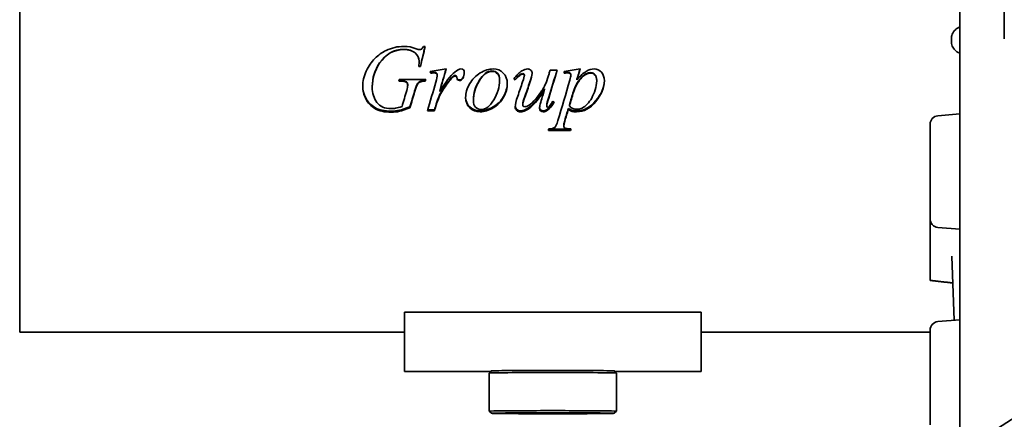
# Model space of a CAD drawing. Header units: millimetres. Extents: x 240 to 600, y 75 to 519.
# Tile 2 of 6: x 240 to 473, y 231 to 325. Entities that reach past the tile are written whole.
import ezdxf

# ---------------------------------------------------------------- set-up
doc = ezdxf.new("R2010")
doc.units = ezdxf.units.MM
doc.header["$LTSCALE"] = 2
doc.layers.add('Krawędzie widoczne(ISO)', color=7, linetype='Continuous', lineweight=35, true_color=0x262659)

msp = doc.modelspace()

# ---------------------------------------------------------------- linework, layer by layer
at = {"layer": 'Krawędzie widoczne(ISO)'}
for p, q in [((472.62, 501.74), (472.62, 321.85)), ((462.12, 221.46), (462.12, 494.97)), ((240.38, 388.82), (240.38, 251.12)), ((462.12, 322.97), (462.12, 322.97)), ((462.12, 322.97), (462.12, 322.97)), ((472.62, 320.23), (472.62, 321.85)), ((335.62, 318.48), (336.03, 318.48)), ((462.12, 316.97), (462.12, 316.97)), ((462.12, 316.97), (462.12, 316.97)), ((334.91, 313.76), (334.51, 313.76)), ((334.91, 313.85), (334.52, 313.85)), ((334.6, 315.05), (334.6, 314.98)), ((334.91, 313.85), (334.91, 313.76)), ((337.35, 312.27), (337.35, 312.15)), ((338.72, 312.19), (338.72, 312.08)), ((338.88, 311.86), (338.88, 311.74)), ((343.45, 311.25), (343.45, 311.12)), ((359.42, 311.76), (359.42, 311.64)), ((365.5, 312.91), (367.18, 312.91)), ((368.8, 312.6), (368.8, 312.18)), ((370.39, 311.75), (370.39, 311.63)), ((323.53, 309.01), (323.53, 308.85)), ((330.11, 310.28), (329.8, 310.28)), ((330.11, 310.42), (329.84, 310.42)), ((329.92, 310.7), (336.15, 310.7)), ((331.61, 310.11), (331.61, 309.96)), ((331.9, 309.51), (331.9, 309.36)), ((336.04, 310.42), (336.04, 310.28)), ((341.92, 310.67), (341.92, 310.53)), ((344.87, 311.08), (344.87, 310.95)), ((353.57, 310.62), (353.57, 310.49)), ((357.25, 310.71), (357.25, 310.57)), ((371.83, 310.77), (371.83, 310.63)), ((376.48, 310.53), (376.48, 310.39)), ((339.44, 308.01), (339.44, 307.84)), ((364.2, 308.48), (364.2, 308.31)), ((332.42, 304.25), (332.42, 304.02)), ((338.6, 304.89), (338.6, 304.67)), ((339.13, 306.34), (339.13, 306.14)), ((347.39, 305.94), (347.39, 305.73)), ((359.02, 304.94), (359.02, 304.71)), ((364.7, 304.68), (364.7, 304.45)), ((370.03, 304.66), (370.03, 304.44)), ((338.24, 303.31), (336.55, 303.31)), ((338.24, 303.55), (336.62, 303.55)), ((338.24, 303.55), (338.24, 303.31)), ((364.86, 303.67), (364.86, 303.43)), ((369.78, 303.82), (369.78, 303.58)), ((456.95, 302.13), (462.12, 302.58)), ((368.71, 300.07), (368.71, 299.78)), ((455.12, 277.81), (455.12, 300.14)), ((370.29, 298.66), (365.08, 298.66)), ((370.29, 298.96), (365.17, 298.96)), ((370.29, 298.96), (370.29, 298.66)), ((455.12, 277.81), (455.12, 263.31)), ((456.95, 275.81), (462.12, 275.36)), ((460.21, 268.98), (460.77, 253.92)), ((401.12, 255.82), (331.12, 255.82)), ((331.12, 246.17), (331.12, 255.82)), ((401.12, 255.82), (401.12, 246.17)), ((456.95, 253.58), (462.12, 254.03)), ((331.12, 251.12), (240.38, 251.12)), ((455.12, 251.12), (401.12, 251.12)), ((455.12, 229.26), (455.12, 251.59)), ((331.12, 246.17), (331.12, 242.14)), ((401.12, 242.14), (401.12, 246.17)), ((331.12, 241.81), (331.12, 242.14)), ((331.12, 241.81), (331.12, 241.81)), ((331.12, 241.81), (351.46, 241.81)), ((351.63, 241.98), (351.13, 241.48)), ((380.62, 241.98), (381.12, 241.48)), ((380.79, 241.81), (401.12, 241.81)), ((401.12, 242.14), (401.12, 241.81)), ((401.12, 241.81), (401.12, 241.81)), ((351.12, 232.48), (351.12, 241.47)), ((381.12, 232.48), (381.12, 241.47)), ((351.63, 231.97), (351.13, 232.47)), ((380.62, 231.97), (381.12, 232.47))]:
    msp.add_line(p, q, dxfattribs=at)
msp.add_circle((517.12, 159.97), 82.5, dxfattribs=at)
for centre, start, end in [((457.12, 300.14), 95, 180), ((457.12, 277.81), 180, 265), ((457.12, 251.59), 95, 180)]:
    msp.add_arc(centre, 2, start, end, dxfattribs=at)
for centre, major_axis, ratio, start_param, end_param in [((458.23, 319.97), (0, -148.85), 0.026195, 1.586002, 1.590952), ((458.33, 319.97), (0, 68.85), 0.026186, 4.708742, 4.716036), ((458.23, 319.97), (0, -148.85), 0.026195, 1.55064, 1.555602), ((366.12, 241.47), (-15, 0), 0.007817, 3.141593, 6.283185), ((366.12, 241.97), (-14.5, 0), 0.007817, 3.14941, 6.275368), ((366.12, 232.48), (15, 0), 0.007817, 6.275368, 9.432595)]:
    msp.add_ellipse(centre, major_axis=major_axis, ratio=ratio, start_param=start_param, end_param=end_param, dxfattribs=at)
for major_axis in [(-14.5, 0), (3.32, 0)]:
    msp.add_ellipse((366.12, 231.98), major_axis=major_axis, ratio=0.007817, dxfattribs=at)
for points, knots in [([(462.12, 323.05), (462.08, 323.03), (462.03, 323.01), (461.61, 322.84), (461.28, 322.61), (460.74, 322.08), (460.51, 321.74), (460.21, 321), (460.13, 320.6), (460.13, 320.22)], [1.0031215, 1.0031215, 1.0031215, 1.0031215, 1.0175586, 1.0175586, 1.1305682, 1.1305682, 1.2435872, 1.2435872, 1.3566062, 1.3566062, 1.3566062, 1.3566062]), ([(462.11, 320.22), (462.11, 320.23), (462.11, 320.23), (462.12, 320.6), (462.12, 320.93), (462.12, 321.56), (462.12, 321.92), (462.12, 322.23), (462.12, 322.23), (462.12, 322.24)], [-0.0008834, -0.0008834, -0.0008834, -0.0008834, 0, 0, 0.1347447, 0.1347447, 0.3389898, 0.3389898, 0.3403563, 0.3403563, 0.3403563, 0.3403563]), ([(334.65, 317.74), (334.83, 317.74), (334.99, 317.78), (335.12, 317.86), (335.25, 317.95), (335.42, 318.16), (335.62, 318.48)], [0, 0, 0, 0, 1, 1, 1, 2, 2, 2, 2]), ([(460.13, 319.72), (460.13, 319.34), (460.21, 318.94), (460.51, 318.2), (460.74, 317.87), (461.28, 317.33), (461.61, 317.1), (462.03, 316.93), (462.08, 316.91), (462.12, 316.89)], [0.4520515, 0.4520515, 0.4520515, 0.4520515, 0.5650612, 0.5650612, 0.6780709, 0.6780709, 0.7910897, 0.7910897, 0.8055357, 0.8055357, 0.8055357, 0.8055357]), ([(462.13, 317.71), (462.12, 318.04), (462.12, 318.37), (462.12, 318.99), (462.12, 319.35), (462.11, 319.72), (462.11, 319.72), (462.11, 319.72)], [0, 0, 0, 0, 0.0981577, 0.0981577, 0.1944708, 0.1944708, 0.1950979, 0.1950979, 0.1950979, 0.1950979]), ([(321.3, 309), (321.3, 310.28), (321.57, 311.5), (322.11, 312.66), (322.65, 313.83), (323.33, 314.81), (324.15, 315.62), (324.97, 316.43), (325.85, 317.06), (326.81, 317.53)], [0, 0, 0, 0, 1, 1, 1, 2, 2, 2, 3, 3, 3, 3]), ([(334.6, 315.05), (334.6, 315.77), (334.28, 316.4), (333.64, 316.95), (332.99, 317.49), (332.1, 317.77), (330.96, 317.77)], [0, 0, 0, 0, 1, 1, 1, 2, 2, 2, 2]), ([(334.6, 314.98), (334.6, 315.71), (334.28, 316.35), (333.64, 316.9), (332.99, 317.46), (332.1, 317.74), (330.96, 317.74)], [0, 0, 0, 0, 1, 1, 1, 2, 2, 2, 2]), ([(344.11, 310.59), (343.94, 310.59), (343.8, 310.64), (343.68, 310.75), (343.56, 310.86), (343.48, 311.02), (343.45, 311.25)], [0, 0, 0, 0, 1, 1, 1, 2, 2, 2, 2]), ([(344.46, 313.16), (344.7, 313.16), (344.9, 313.09), (345.04, 312.95), (345.18, 312.81), (345.25, 312.6), (345.25, 312.32)], [0, 0, 0, 0, 1, 1, 1, 2, 2, 2, 2]), ([(345.57, 306.44), (345.57, 307.5), (345.88, 308.58), (346.51, 309.66), (347.13, 310.73), (347.97, 311.59), (349.01, 312.22), (350.05, 312.85), (351.06, 313.16), (352.03, 313.16)], [0, 0, 0, 0, 1, 1, 1, 2, 2, 2, 3, 3, 3, 3]), ([(351.76, 312.7), (350.67, 312.7), (349.67, 311.94), (348.76, 310.42), (347.84, 308.91), (347.39, 307.41), (347.39, 305.94)], [0, 0, 0, 0, 1, 1, 1, 2, 2, 2, 2]), ([(351.76, 312.59), (350.67, 312.59), (349.67, 311.82), (348.76, 310.28), (347.84, 308.74), (347.39, 307.23), (347.39, 305.73)], [0, 0, 0, 0, 1, 1, 1, 2, 2, 2, 2]), ([(353.57, 310.62), (353.57, 311.29), (353.41, 311.81), (353.07, 312.16), (352.74, 312.52), (352.3, 312.7), (351.76, 312.7)], [0, 0, 0, 0, 1, 1, 1, 2, 2, 2, 2]), ([(353.57, 310.49), (353.57, 311.17), (353.41, 311.69), (353.07, 312.05), (352.74, 312.41), (352.3, 312.59), (351.76, 312.59)], [0, 0, 0, 0, 1, 1, 1, 2, 2, 2, 2]), ([(352.03, 313.16), (353.01, 313.16), (353.82, 312.84), (354.44, 312.21), (355.07, 311.57), (355.39, 310.74), (355.39, 309.73)], [0, 0, 0, 0, 1, 1, 1, 2, 2, 2, 2]), ([(359.06, 312.07), (358.88, 312.07), (358.69, 312.02), (358.51, 311.91), (358.32, 311.8), (357.9, 311.4), (357.25, 310.71)], [0, 0, 0, 0, 1, 1, 1, 2, 2, 2, 2]), ([(359.06, 311.96), (358.88, 311.96), (358.69, 311.9), (358.51, 311.79), (358.32, 311.68), (357.9, 311.28), (357.25, 310.57)], [0, 0, 0, 0, 1, 1, 1, 2, 2, 2, 2]), ([(359.42, 311.76), (359.42, 311.84), (359.38, 311.91), (359.31, 311.98), (359.24, 312.04), (359.15, 312.07), (359.06, 312.07)], [0, 0, 0, 0, 1, 1, 1, 2, 2, 2, 2]), ([(359.42, 311.64), (359.42, 311.72), (359.38, 311.79), (359.31, 311.86), (359.24, 311.92), (359.15, 311.96), (359.06, 311.96)], [0, 0, 0, 0, 1, 1, 1, 2, 2, 2, 2]), ([(359.54, 304.26), (359.8, 304.26), (360.13, 304.38), (360.54, 304.61), (360.94, 304.85), (361.49, 305.37), (362.17, 306.2), (362.84, 307.02), (363.4, 307.8), (363.84, 308.52), (364.29, 309.25), (364.75, 310.4), (365.24, 311.99)], [0, 0, 0, 0, 1, 1, 1, 2, 2, 2, 3, 3, 3, 4, 4, 4, 4]), ([(360.24, 313.16), (360.54, 313.16), (360.78, 313.06), (360.96, 312.85), (361.15, 312.65), (361.25, 312.38), (361.25, 312.07)], [0, 0, 0, 0, 1, 1, 1, 2, 2, 2, 2]), ([(370.39, 311.75), (370.39, 311.94), (370.33, 312.09), (370.22, 312.2), (370.1, 312.31), (369.93, 312.36), (369.69, 312.36)], [0, 0, 0, 0, 1, 1, 1, 2, 2, 2, 2]), ([(370.39, 311.63), (370.39, 311.82), (370.33, 311.98), (370.22, 312.08), (370.1, 312.19), (369.93, 312.25), (369.69, 312.25)], [0, 0, 0, 0, 1, 1, 1, 2, 2, 2, 2]), ([(375.11, 312.31), (374.3, 312.31), (373.5, 311.87), (372.7, 310.98), (371.91, 310.09), (371.34, 309.05), (370.98, 307.86)], [0, 0, 0, 0, 1, 1, 1, 2, 2, 2, 2]), ([(375.11, 312.2), (374.3, 312.2), (373.5, 311.75), (372.7, 310.84), (371.91, 309.94), (371.34, 308.88), (370.98, 307.68)], [0, 0, 0, 0, 1, 1, 1, 2, 2, 2, 2]), ([(371.83, 310.63), (372.64, 311.57), (373.35, 312.23), (373.98, 312.6), (374.61, 312.98), (375.25, 313.16), (375.92, 313.16)], [0, 0, 0, 0, 1, 1, 1, 2, 2, 2, 2]), ([(376.48, 310.53), (376.48, 311.1), (376.34, 311.54), (376.07, 311.85), (375.79, 312.16), (375.47, 312.31), (375.11, 312.31)], [0, 0, 0, 0, 1, 1, 1, 2, 2, 2, 2]), ([(376.48, 310.39), (376.48, 310.97), (376.34, 311.42), (376.07, 311.73), (375.79, 312.04), (375.47, 312.2), (375.11, 312.2)], [0, 0, 0, 0, 1, 1, 1, 2, 2, 2, 2]), ([(375.92, 313.16), (376.57, 313.16), (377.13, 312.9), (377.59, 312.39), (378.06, 311.87), (378.29, 311.2), (378.29, 310.38)], [0, 0, 0, 0, 1, 1, 1, 2, 2, 2, 2]), ([(328.01, 303.22), (326.43, 303.22), (325.16, 303.5), (324.18, 304.07), (323.19, 304.64), (322.47, 305.39), (322, 306.33), (321.54, 307.25), (321.31, 308.17), (321.3, 309.08)], [0, 0, 0, 0, 1, 1, 1, 2, 2, 2, 2.97504, 2.97504, 2.97504, 2.97504]), ([(328.01, 302.97), (326.43, 302.97), (325.16, 303.26), (324.18, 303.84), (323.19, 304.41), (322.47, 305.18), (322, 306.13), (321.53, 307.09), (321.3, 308.04), (321.3, 309)], [0, 0, 0, 0, 1, 1, 1, 2, 2, 2, 3, 3, 3, 3]), ([(336.04, 310.42), (335.47, 310.41), (335.05, 310.35), (334.79, 310.22), (334.54, 310.1), (334.31, 309.89), (334.13, 309.6)], [0, 0, 0, 0, 1, 1, 1, 2, 2, 2, 2]), ([(336.04, 310.28), (335.47, 310.27), (335.05, 310.21), (334.79, 310.08), (334.54, 309.95), (334.31, 309.74), (334.13, 309.44)], [0, 0, 0, 0, 1, 1, 1, 2, 2, 2, 2]), ([(344.11, 310.45), (343.94, 310.45), (343.8, 310.5), (343.68, 310.61), (343.56, 310.72), (343.48, 310.89), (343.45, 311.12)], [0, 0, 0, 0, 1, 1, 1, 2, 2, 2, 2]), ([(355.39, 309.8), (355.37, 308.75), (355.08, 307.71), (354.51, 306.69), (353.92, 305.64), (353.1, 304.82), (352.06, 304.21), (351.01, 303.61), (349.99, 303.3), (349, 303.3)], [0.024123, 0.024123, 0.024123, 0.024123, 1, 1, 1, 2, 2, 2, 3, 3, 3, 3]), ([(355.39, 309.73), (355.39, 308.64), (355.09, 307.55), (354.51, 306.49), (353.92, 305.43), (353.1, 304.6), (352.06, 303.98), (351.01, 303.36), (349.99, 303.06), (349, 303.06)], [0, 0, 0, 0, 1, 1, 1, 2, 2, 2, 3, 3, 3, 3]), ([(349.26, 303.59), (350.31, 303.59), (351.29, 304.34), (352.2, 305.85), (353.12, 307.36), (353.57, 308.91), (353.57, 310.49)], [0, 0, 0, 0, 1, 1, 1, 2, 2, 2, 2]), ([(378.29, 310.44), (378.27, 308.88), (377.61, 307.3), (376.31, 305.71), (374.99, 304.1), (373.46, 303.3), (371.71, 303.3)], [0.015647, 0.015647, 0.015647, 0.015647, 1, 1, 1, 2, 2, 2, 2]), ([(378.29, 310.38), (378.29, 308.77), (377.63, 307.14), (376.31, 305.5), (374.99, 303.87), (373.46, 303.06), (371.71, 303.06)], [0, 0, 0, 0, 1, 1, 1, 2, 2, 2, 2]), ([(371.9, 303.65), (372.29, 303.65), (372.68, 303.76), (373.08, 303.96), (373.48, 304.17), (373.88, 304.48), (374.26, 304.89), (374.65, 305.3), (374.99, 305.77), (375.3, 306.31), (375.6, 306.84), (375.88, 307.48), (376.12, 308.21), (376.36, 308.94), (376.48, 309.67), (376.48, 310.39)], [0, 0, 0, 0, 1, 1, 1, 2, 2, 2, 3, 3, 3, 4, 4, 4, 5, 5, 5, 5]), ([(323.53, 308.85), (323.53, 307.47), (323.89, 306.29), (324.62, 305.29), (325.34, 304.3), (326.47, 303.81), (327.99, 303.81)], [0, 0, 0, 0, 1, 1, 1, 2, 2, 2, 2]), ([(364.2, 308.48), (362.9, 306.48), (361.81, 305.13), (360.93, 304.4), (360.06, 303.67), (359.25, 303.3), (358.51, 303.3)], [0, 0, 0, 0, 1, 1, 1, 2, 2, 2, 2]), ([(364.2, 308.31), (362.9, 306.29), (361.81, 304.91), (360.93, 304.17), (360.06, 303.43), (359.25, 303.06), (358.51, 303.06)], [0, 0, 0, 0, 1, 1, 1, 2, 2, 2, 2]), ([(327.99, 303.81), (328.36, 303.81), (328.72, 303.84), (329.05, 303.9), (329.39, 303.97), (329.89, 304.1), (330.57, 304.32)], [0, 0, 0, 0, 1, 1, 1, 2, 2, 2, 2]), ([(332.42, 304.25), (331.41, 303.84), (330.59, 303.56), (329.97, 303.43), (329.35, 303.29), (328.7, 303.22), (328.01, 303.22)], [0, 0, 0, 0, 1, 1, 1, 2, 2, 2, 2]), ([(349, 303.3), (347.99, 303.3), (347.17, 303.61), (346.53, 304.23), (345.91, 304.83), (345.59, 305.6), (345.57, 306.54)], [0, 0, 0, 0, 1, 1, 1, 1.968146, 1.968146, 1.968146, 1.968146]), ([(349, 303.06), (347.99, 303.06), (347.17, 303.37), (346.53, 304), (345.89, 304.63), (345.57, 305.44), (345.57, 306.44)], [0, 0, 0, 0, 1, 1, 1, 2, 2, 2, 2]), ([(347.39, 305.73), (347.39, 305.04), (347.56, 304.52), (347.92, 304.15), (348.27, 303.78), (348.72, 303.59), (349.26, 303.59)], [0, 0, 0, 0, 1, 1, 1, 2, 2, 2, 2]), ([(358.51, 303.06), (358.16, 303.06), (357.87, 303.17), (357.63, 303.4), (357.38, 303.62), (357.26, 303.91), (357.26, 304.26)], [0, 0, 0, 0, 1, 1, 1, 2, 2, 2, 2]), ([(358.51, 303.3), (358.16, 303.3), (357.87, 303.41), (357.63, 303.64), (357.41, 303.84), (357.29, 304.09), (357.27, 304.39)], [0, 0, 0, 0, 1, 1, 1, 1.9025, 1.9025, 1.9025, 1.9025]), ([(359.02, 304.71), (359.02, 304.57), (359.06, 304.46), (359.16, 304.38), (359.25, 304.3), (359.38, 304.26), (359.54, 304.26)], [0, 0, 0, 0, 1, 1, 1, 2, 2, 2, 2]), ([(364.7, 304.45), (364.7, 304.33), (364.72, 304.24), (364.76, 304.19), (364.79, 304.13), (364.85, 304.1), (364.91, 304.1)], [0, 0, 0, 0, 1, 1, 1, 2, 2, 2, 2]), ([(364.91, 304.1), (365.01, 304.1), (365.11, 304.16), (365.23, 304.26), (365.34, 304.36), (365.63, 304.8), (366.1, 305.58)], [0, 0, 0, 0, 1, 1, 1, 2, 2, 2, 2]), ([(332.42, 304.02), (331.41, 303.6), (330.59, 303.32), (329.97, 303.18), (329.35, 303.04), (328.7, 302.97), (328.01, 302.97)], [0, 0, 0, 0, 1, 1, 1, 2, 2, 2, 2]), ([(363.83, 303.06), (363.59, 303.06), (363.39, 303.14), (363.24, 303.3), (363.09, 303.45), (363.01, 303.66), (363.01, 303.9)], [0, 0, 0, 0, 1, 1, 1, 2, 2, 2, 2]), ([(363.83, 303.3), (363.59, 303.3), (363.39, 303.38), (363.24, 303.54), (363.11, 303.67), (363.03, 303.84), (363.02, 304.04)], [0, 0, 0, 0, 1, 1, 1, 1.860746, 1.860746, 1.860746, 1.860746]), ([(371.71, 303.3), (371.34, 303.3), (371.02, 303.34), (370.73, 303.41), (370.45, 303.49), (370.13, 303.62), (369.78, 303.82)], [0, 0, 0, 0, 1, 1, 1, 2, 2, 2, 2]), ([(371.71, 303.06), (371.34, 303.06), (371.02, 303.1), (370.73, 303.17), (370.45, 303.25), (370.13, 303.38), (369.78, 303.58)], [0, 0, 0, 0, 1, 1, 1, 2, 2, 2, 2]), ([(365.19, 299.04), (365.88, 299.07), (366.34, 299.18), (366.58, 299.38), (366.82, 299.57), (367.08, 300.12), (367.34, 301.02)], [0, 0, 0, 0, 1, 1, 1, 2, 2, 2, 2]), ([(368.71, 299.78), (368.71, 299.62), (368.75, 299.49), (368.84, 299.38), (368.92, 299.27), (369.06, 299.19), (369.25, 299.13), (369.45, 299.07), (369.83, 299.04), (370.4, 299.04)], [0, 0, 0, 0, 1, 1, 1, 2, 2, 2, 3, 3, 3, 3])]:
    msp.add_open_spline(points, degree=3, knots=knots, dxfattribs=at)
for points, degree in [([(326.81, 317.53), (328.13, 318.16), (329.52, 318.48), (330.96, 318.48)], 3), ([(330.96, 318.48), (332.03, 318.48), (333.01, 318.3), (333.88, 317.94)], 3), ([(336.03, 318.48), (335.65, 316.91), (335.28, 315.33), (334.91, 313.76)], 3), ([(336.02, 318.48), (335.65, 316.94), (335.28, 315.39), (334.91, 313.85)], 3), ([(462.11, 319.62), (462.11, 319.61), (462.11, 319.61), (462.11, 319.61)], 3), ([(330.96, 317.77), (328.64, 317.77), (326.75, 316.71), (325.28, 314.6)], 3), ([(330.96, 317.74), (328.64, 317.74), (326.75, 316.66), (325.28, 314.52)], 3), ([(333.88, 317.94), (334.23, 317.81), (334.49, 317.74), (334.65, 317.74)], 3), ([(325.28, 314.6), (324.11, 312.93), (323.53, 311.06), (323.53, 309.01)], 3), ([(325.28, 314.52), (324.11, 312.82), (323.53, 310.93), (323.53, 308.85)], 3), ([(334.51, 313.76), (334.57, 314.31), (334.6, 314.72), (334.6, 314.98)], 3), ([(337.2, 312.55), (338.46, 312.76), (339.73, 312.96), (340.99, 313.16)], 3), ([(337.35, 312.15), (337.3, 312.29), (337.25, 312.42), (337.2, 312.55)], 3), ([(337.35, 312.27), (337.31, 312.36), (337.28, 312.46), (337.24, 312.56)], 3), ([(338.16, 312.36), (338.01, 312.36), (337.74, 312.33), (337.35, 312.27)], 3), ([(338.16, 312.25), (338.01, 312.25), (337.74, 312.22), (337.35, 312.15)], 3), ([(338.72, 312.19), (338.57, 312.31), (338.39, 312.36), (338.16, 312.36)], 3), ([(338.72, 312.08), (338.57, 312.19), (338.39, 312.25), (338.16, 312.25)], 3), ([(338.53, 310.05), (338.76, 310.84), (338.88, 311.41), (338.88, 311.74)], 3), ([(338.88, 311.86), (338.88, 311.99), (338.83, 312.11), (338.72, 312.19)], 3), ([(338.88, 311.74), (338.88, 311.88), (338.83, 311.99), (338.72, 312.08)], 3), ([(340.99, 313.16), (340.47, 311.38), (339.96, 309.6), (339.44, 307.84)], 3), ([(340.96, 313.16), (340.45, 311.43), (339.95, 309.72), (339.44, 308.01)], 3), ([(339.44, 307.84), (340.75, 310.01), (341.93, 311.54), (342.99, 312.42)], 3), ([(342.79, 311.52), (342.59, 311.42), (342.3, 311.13), (341.92, 310.67)], 3), ([(342.79, 311.4), (342.59, 311.29), (342.3, 311), (341.92, 310.53)], 3), ([(343.15, 311.61), (343.02, 311.61), (342.9, 311.58), (342.79, 311.52)], 3), ([(343.15, 311.48), (343.02, 311.48), (342.9, 311.45), (342.79, 311.4)], 3), ([(342.99, 312.42), (343.59, 312.92), (344.08, 313.16), (344.46, 313.16)], 3), ([(343.35, 311.52), (343.3, 311.58), (343.23, 311.61), (343.15, 311.61)], 3), ([(343.35, 311.4), (343.3, 311.45), (343.23, 311.48), (343.15, 311.48)], 3), ([(343.45, 311.25), (343.44, 311.38), (343.4, 311.47), (343.35, 311.52)], 3), ([(343.45, 311.12), (343.44, 311.26), (343.4, 311.35), (343.35, 311.4)], 3), ([(345.25, 312.37), (345.24, 311.92), (345.12, 311.49), (344.87, 311.08)], 3), ([(345.25, 312.32), (345.25, 311.84), (345.13, 311.39), (344.87, 310.95)], 3), ([(356.91, 310.81), (357.51, 311.66), (358.15, 312.29), (358.82, 312.69)], 3), ([(358.82, 312.69), (359.33, 313), (359.81, 313.16), (360.24, 313.16)], 3), ([(359, 310.12), (359.28, 310.93), (359.42, 311.44), (359.42, 311.64)], 3), ([(361.25, 312.13), (361.23, 311.73), (361.06, 311.05), (360.73, 310.11)], 3), ([(361.25, 312.07), (361.25, 311.67), (361.07, 310.97), (360.73, 309.96)], 3), ([(367.18, 312.91), (366.5, 310.69), (365.83, 308.48), (365.16, 306.3)], 3), ([(367.15, 312.91), (366.48, 310.76), (365.82, 308.61), (365.16, 306.49)], 3), ([(365.24, 311.99), (365.33, 312.3), (365.41, 312.6), (365.5, 312.91)], 3), ([(368.8, 312.6), (370.05, 312.79), (371.31, 312.98), (372.57, 313.16)], 3), ([(369.69, 312.36), (369.48, 312.36), (369.18, 312.34), (368.8, 312.29)], 3), ([(369.69, 312.25), (369.48, 312.25), (369.18, 312.22), (368.8, 312.18)], 3), ([(370.13, 310.5), (370.3, 311.11), (370.39, 311.48), (370.39, 311.63)], 3), ([(372.57, 313.16), (372.32, 312.32), (372.08, 311.47), (371.83, 310.63)], 3), ([(372.54, 313.16), (372.3, 312.36), (372.07, 311.56), (371.83, 310.77)], 3), ([(329.8, 310.28), (329.84, 310.42), (329.88, 310.56), (329.92, 310.7)], 3), ([(331.61, 310.11), (331.3, 310.32), (330.8, 310.42), (330.11, 310.42)], 3), ([(331.61, 309.96), (331.3, 310.17), (330.8, 310.28), (330.11, 310.28)], 3), ([(331.9, 309.51), (331.9, 309.78), (331.8, 309.97), (331.61, 310.11)], 3), ([(331.9, 309.36), (331.9, 309.63), (331.8, 309.83), (331.61, 309.96)], 3), ([(331.66, 308.1), (331.82, 308.62), (331.9, 309.04), (331.9, 309.36)], 3), ([(334.13, 309.6), (334, 309.41), (333.8, 308.84), (333.53, 307.91)], 3), ([(334.13, 309.44), (334, 309.25), (333.8, 308.68), (333.53, 307.73)], 3), ([(336.15, 310.7), (336.11, 310.56), (336.07, 310.42), (336.04, 310.28)], 3), ([(336.11, 310.7), (336.09, 310.61), (336.06, 310.52), (336.04, 310.42)], 3), ([(336.55, 303.31), (337.21, 305.53), (337.87, 307.78), (338.53, 310.05)], 3), ([(341.92, 310.67), (341.31, 309.97), (340.64, 309.06), (339.92, 307.94)], 3), ([(341.92, 310.53), (341.31, 309.82), (340.64, 308.9), (339.92, 307.76)], 3), ([(344.87, 311.08), (344.7, 310.75), (344.45, 310.59), (344.11, 310.59)], 3), ([(344.87, 310.95), (344.7, 310.62), (344.45, 310.45), (344.11, 310.45)], 3), ([(357.25, 310.57), (357.14, 310.65), (357.02, 310.73), (356.91, 310.81)], 3), ([(357.25, 310.71), (357.16, 310.77), (357.06, 310.84), (356.97, 310.9)], 3), ([(357.85, 306.75), (358.24, 307.87), (358.62, 308.99), (359, 310.12)], 3), ([(360.73, 310.11), (360.33, 308.96), (359.92, 307.82), (359.52, 306.68)], 3), ([(360.73, 309.96), (360.33, 308.8), (359.92, 307.64), (359.52, 306.49)], 3), ([(367.34, 301.02), (368.27, 304.13), (369.2, 307.3), (370.13, 310.5)], 3), ([(330.57, 304.32), (330.94, 305.57), (331.3, 306.83), (331.66, 308.1)], 3), ([(333.53, 307.91), (333.16, 306.68), (332.79, 305.46), (332.42, 304.25)], 3), ([(333.53, 307.73), (333.16, 306.49), (332.79, 305.25), (332.42, 304.02)], 3), ([(339.92, 307.94), (339.61, 307.47), (339.35, 306.93), (339.13, 306.34)], 3), ([(339.92, 307.76), (339.61, 307.28), (339.35, 306.74), (339.13, 306.14)], 3), ([(357.26, 304.26), (357.26, 304.8), (357.46, 305.63), (357.85, 306.75)], 3), ([(359.52, 306.68), (359.18, 305.76), (359.02, 305.18), (359.02, 304.94)], 3), ([(363.16, 304.87), (363.28, 305.36), (363.63, 306.5), (364.2, 308.31)], 3), ([(370.98, 307.86), (370.66, 306.79), (370.35, 305.72), (370.03, 304.66)], 3), ([(370.98, 307.68), (370.66, 306.59), (370.35, 305.51), (370.03, 304.44)], 3), ([(338.6, 304.89), (338.48, 304.44), (338.36, 303.99), (338.24, 303.55)], 3), ([(338.6, 304.67), (338.48, 304.21), (338.36, 303.76), (338.24, 303.31)], 3), ([(339.13, 306.34), (338.82, 305.54), (338.64, 305.05), (338.6, 304.89)], 3), ([(339.13, 306.14), (338.82, 305.32), (338.64, 304.83), (338.6, 304.67)], 3), ([(359.52, 306.49), (359.18, 305.55), (359.02, 304.96), (359.02, 304.71)], 3), ([(363.01, 303.9), (363.01, 304.15), (363.06, 304.47), (363.16, 304.87)], 3), ([(365.16, 306.49), (364.85, 305.53), (364.7, 304.93), (364.7, 304.68)], 3), ([(365.16, 306.3), (364.85, 305.32), (364.7, 304.71), (364.7, 304.45)], 3), ([(366.34, 305.39), (365.86, 304.6), (365.37, 304.03), (364.86, 303.67)], 3), ([(366.43, 305.32), (365.92, 304.45), (365.4, 303.81), (364.86, 303.43)], 3), ([(366.1, 305.58), (366.21, 305.49), (366.32, 305.41), (366.43, 305.32)], 3), ([(370.03, 304.44), (370.49, 303.91), (371.11, 303.65), (371.9, 303.65)], 3), ([(364.86, 303.67), (364.51, 303.42), (364.17, 303.3), (363.83, 303.3)], 3), ([(364.86, 303.43), (364.51, 303.18), (364.17, 303.06), (363.83, 303.06)], 3), ([(369.78, 303.82), (369.5, 302.91), (369.23, 302), (368.95, 301.1)], 3), ([(369.78, 303.58), (369.5, 302.66), (369.23, 301.74), (368.95, 300.82)], 3), ([(368.95, 301.1), (368.79, 300.57), (368.71, 300.23), (368.71, 300.07)], 3), ([(368.95, 300.82), (368.79, 300.29), (368.71, 299.94), (368.71, 299.78)], 3), ([(365.08, 298.66), (365.12, 298.78), (365.16, 298.91), (365.19, 299.04)], 3), ([(370.4, 299.04), (370.36, 298.91), (370.33, 298.78), (370.29, 298.66)], 3), ([(370.31, 299.04), (370.31, 299.02), (370.3, 298.99), (370.29, 298.96)], 3), ([(460.21, 268.98), (460.21, 268.98), (460.21, 268.99), (460.21, 268.99)], 3), ([(455.12, 263.31), (457.78, 263.01), (460.44, 262.7)], 2)]:
    msp.add_open_spline(points, degree=degree, dxfattribs=at)

doc.saveas('drawing.dxf')
